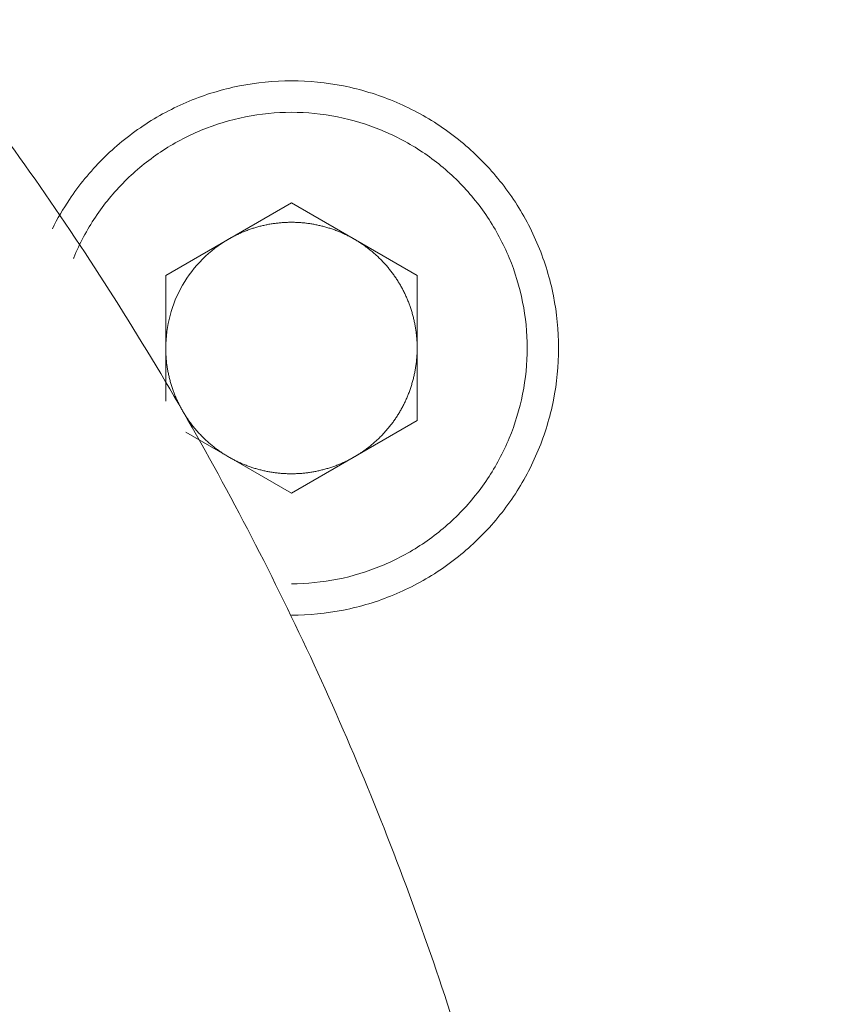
# Model space of a CAD drawing. Header units: millimetres. Extents: x 51337 to 61814, y -21781 to -12277.
# Tile 245 of 256: x 59296 to 59309, y -20698 to -20683. Entities that reach past the tile are written whole.
import ezdxf

# ---------------------------------------------------------------- set-up
doc = ezdxf.new("R2010")
doc.units = ezdxf.units.MM
doc.header["$LTSCALE"] = 0.3175
doc.layers.add('1轮廓实线层', color=7, linetype='Continuous', lineweight=18)

msp = doc.modelspace()

# ---------------------------------------------------------------- linework, layer by layer
at = {"layer": '1轮廓实线层'}
for p, q in [((59298.32671, -20686.82194), (59300.32671, -20685.66724)), ((59300.32671, -20685.66724), (59302.32671, -20686.82194)), ((59298.32671, -20688.82221), (59298.32671, -20686.82194)), ((59302.32671, -20686.82194), (59302.32671, -20689.13134)), ((59302.32671, -20689.13134), (59300.32671, -20690.28604)), ((59300.32671, -20690.28604), (59298.64589, -20689.31563))]:
    msp.add_line(p, q, dxfattribs=at)
msp.add_arc((59255.29339, -20713.97664), 117.32051, 300.7584308, 103.5504853, dxfattribs=at)
for points, knots in [([(59255.29339, -20663.97664), (59256.8034, -20663.97664), (59258.31341, -20664.04509), (59261.32105, -20664.31834), (59262.81868, -20664.52313), (59265.78926, -20665.06737), (59267.26222, -20665.40682), (59270.17137, -20666.21761), (59271.60758, -20666.68893), (59274.43144, -20667.7596), (59275.81911, -20668.35894), (59278.53453, -20669.68071), (59279.86228, -20670.40314), (59282.44697, -20671.96518), (59283.7039, -20672.80478), (59286.13667, -20674.59426), (59287.31248, -20675.54414), (59289.57336, -20677.54639), (59290.65841, -20678.59876), (59292.72886, -20680.79735), (59293.71425, -20681.94358), (59295.57728, -20684.32048), (59296.45492, -20685.55116), (59298.09526, -20688.08688), (59298.85795, -20689.39192), (59300.26213, -20692.06565), (59300.90362, -20693.43434), (59302.06014, -20696.22415), (59302.57516, -20697.64527), (59303.47452, -20700.52827), (59303.85885, -20701.99016), (59304.49367, -20704.94271), (59304.74416, -20706.43337), (59305.10924, -20709.43125), (59305.22383, -20710.93847), (59305.31618, -20713.95708), (59305.29393, -20715.46848), (59305.11278, -20718.48307), (59304.95388, -20719.98626), (59304.50072, -20722.9721), (59304.20647, -20724.45474), (59303.48502, -20727.38733), (59303.05783, -20728.83727), (59302.07401, -20731.69256), (59301.51738, -20733.0979), (59300.27925, -20735.85247), (59299.59776, -20737.20168), (59298.11549, -20739.83293), (59297.31472, -20741.11495), (59295.60046, -20743.60129), (59294.68698, -20744.80561), (59292.75479, -20747.12665), (59291.7361, -20748.24337), (59289.60184, -20750.38008), (59288.48628, -20751.40006), (59286.16745, -20753.3349), (59284.96418, -20754.24976), (59282.47981, -20755.96686), (59281.1987, -20756.7691), (59278.56916, -20758.25438), (59277.22072, -20758.93742), (59274.46758, -20760.1787), (59273.06287, -20760.73694), (59270.20872, -20761.72403), (59268.75927, -20762.15288), (59267.29339, -20762.51529)], [0, 0, 0, 0, 0.03125, 0.03125, 0.0625, 0.0625, 0.09375, 0.09375, 0.125, 0.125, 0.15625, 0.15625, 0.1875, 0.1875, 0.21875, 0.21875, 0.25, 0.25, 0.28125, 0.28125, 0.3125, 0.3125, 0.34375, 0.34375, 0.375, 0.375, 0.40625, 0.40625, 0.4375, 0.4375, 0.46875, 0.46875, 0.5, 0.5, 0.53125, 0.53125, 0.5625, 0.5625, 0.59375, 0.59375, 0.625, 0.625, 0.65625, 0.65625, 0.6875, 0.6875, 0.71875, 0.71875, 0.75, 0.75, 0.78125, 0.78125, 0.8125, 0.8125, 0.84375, 0.84375, 0.875, 0.875, 0.90625, 0.90625, 0.9375, 0.9375, 0.96875, 0.96875, 1, 1, 1, 1]), ([(59267.29339, -20754.11934), (59268.48559, -20753.76295), (59269.6619, -20753.35342), (59271.97343, -20752.4313), (59273.10863, -20751.91873), (59275.32894, -20750.79459), (59276.41404, -20750.18304), (59278.52551, -20748.8658), (59279.55189, -20748.16012), (59281.53778, -20746.66022), (59282.49729, -20745.86602), (59284.34185, -20744.19537), (59285.22689, -20743.31894), (59286.91547, -20741.49079), (59287.71902, -20740.53908), (59289.23824, -20738.56794), (59289.95391, -20737.5485), (59291.29172, -20735.45), (59291.91384, -20734.37093), (59293.05962, -20732.16171), (59293.58326, -20731.03156), (59294.52791, -20728.72916), (59294.94892, -20727.5569), (59295.68496, -20725.17957), (59295.99999, -20723.9745), (59296.52157, -20721.54111), (59296.72813, -20720.31279), (59297.03112, -20717.84265), (59297.12756, -20716.60082), (59297.20956, -20714.11351), (59297.19512, -20712.86803), (59297.05548, -20710.38328), (59296.93028, -20709.14403), (59296.57009, -20706.68157), (59296.33512, -20705.45837), (59295.75726, -20703.03772), (59295.41437, -20701.84028), (59294.62342, -20699.48066), (59294.17534, -20698.31848), (59293.17757, -20696.03859), (59292.62786, -20694.92089), (59291.43118, -20692.73883), (59290.7842, -20691.67447), (59289.39811, -20689.60755), (59288.65899, -20688.60498), (59287.09448, -20686.66959), (59286.26909, -20685.73676), (59284.53857, -20683.94826), (59283.63345, -20683.09257), (59281.75066, -20681.46514), (59280.77299, -20680.69339), (59278.75286, -20679.23995), (59277.7104, -20678.55825), (59275.56895, -20677.29032), (59274.46997, -20676.70408), (59272.22419, -20675.63173), (59271.07741, -20675.1456), (59268.74513, -20674.27733), (59267.55963, -20673.89518), (59265.15934, -20673.23787), (59263.94455, -20672.96272), (59261.4953, -20672.52159), (59260.26084, -20672.35562), (59257.78205, -20672.13418), (59256.53772, -20672.07871), (59255.29339, -20672.07871)], [0, 0, 0, 0, 0.03125, 0.03125, 0.0625, 0.0625, 0.09375, 0.09375, 0.125, 0.125, 0.15625, 0.15625, 0.1875, 0.1875, 0.21875, 0.21875, 0.25, 0.25, 0.28125, 0.28125, 0.3125, 0.3125, 0.34375, 0.34375, 0.375, 0.375, 0.40625, 0.40625, 0.4375, 0.4375, 0.46875, 0.46875, 0.5, 0.5, 0.53125, 0.53125, 0.5625, 0.5625, 0.59375, 0.59375, 0.625, 0.625, 0.65625, 0.65625, 0.6875, 0.6875, 0.71875, 0.71875, 0.75, 0.75, 0.78125, 0.78125, 0.8125, 0.8125, 0.84375, 0.84375, 0.875, 0.875, 0.90625, 0.90625, 0.9375, 0.9375, 0.96875, 0.96875, 1, 1, 1, 1]), ([(59300.32671, -20683.72664), (59300.04854, -20683.72664), (59299.77039, -20683.75404), (59299.22476, -20683.86257), (59298.95729, -20683.94371), (59298.44331, -20684.1566), (59298.19682, -20684.28836), (59297.73425, -20684.59743), (59297.51819, -20684.77475), (59297.12481, -20685.16813), (59296.9475, -20685.38419), (59296.69348, -20685.76436), (59296.60343, -20685.91955), (59296.52351, -20686.07979)], [0, 0, 0, 0, 0.17718709, 0.17718709, 0.35437417, 0.35437417, 0.53156126, 0.53156126, 0.70874835, 0.70874835, 0.88593544, 0.88593544, 1, 1, 1, 1]), ([(59304.57671, -20687.97664), (59304.57671, -20687.69848), (59304.54931, -20687.42033), (59304.44078, -20686.87469), (59304.35964, -20686.60723), (59304.14675, -20686.09325), (59304.01499, -20685.84675), (59303.70591, -20685.38419), (59303.5286, -20685.16813), (59303.13522, -20684.77475), (59302.91916, -20684.59743), (59302.4566, -20684.28836), (59302.2101, -20684.1566), (59301.69612, -20683.94371), (59301.42866, -20683.86257), (59300.88302, -20683.75404), (59300.60487, -20683.72664), (59300.32671, -20683.72664)], [0, 0, 0, 0, 0.125, 0.125, 0.25, 0.25, 0.375, 0.375, 0.5, 0.5, 0.625, 0.625, 0.75, 0.75, 0.875, 0.875, 1, 1, 1, 1]), ([(59296.85732, -20686.55332), (59296.85892, -20686.54941), (59296.86054, -20686.54549), (59296.95608, -20686.31482), (59297.07234, -20686.09733), (59297.34505, -20685.68918), (59297.50151, -20685.49854), (59297.84861, -20685.15144), (59298.03924, -20684.99499), (59298.44739, -20684.72227), (59298.66489, -20684.60602), (59299.1184, -20684.41817), (59299.3544, -20684.34658), (59299.83584, -20684.25081), (59300.08127, -20684.22664), (59300.32671, -20684.22664)], [0, 0, 0, 0, 0.00286745, 0.00286745, 0.16905621, 0.16905621, 0.33524497, 0.33524497, 0.50143373, 0.50143373, 0.66762248, 0.66762248, 0.83381124, 0.83381124, 1, 1, 1, 1]), ([(59300.32671, -20684.22664), (59300.57214, -20684.22664), (59300.81757, -20684.25081), (59301.29902, -20684.34658), (59301.53501, -20684.41817), (59301.98852, -20684.60602), (59302.20602, -20684.72227), (59302.61417, -20684.99499), (59302.80481, -20685.15144), (59303.15191, -20685.49854), (59303.30836, -20685.68918), (59303.58107, -20686.09733), (59303.69733, -20686.31482), (59303.88518, -20686.76833), (59303.95677, -20687.00433), (59304.05253, -20687.48577), (59304.07671, -20687.73121), (59304.07671, -20687.97664)], [0, 0, 0, 0, 0.125, 0.125, 0.25, 0.25, 0.375, 0.375, 0.5, 0.5, 0.625, 0.625, 0.75, 0.75, 0.875, 0.875, 1, 1, 1, 1]), ([(59299.32671, -20686.24459), (59299.17556, -20686.33186), (59299.03591, -20686.43901), (59298.78908, -20686.68584), (59298.68192, -20686.82549), (59298.50739, -20687.12779), (59298.44003, -20687.29042), (59298.34968, -20687.62759), (59298.32671, -20687.80211), (59298.32671, -20687.97664)], [0, 0, 0, 0, 0.25, 0.25, 0.5, 0.5, 0.75, 0.75, 1, 1, 1, 1]), ([(59300.32671, -20692.22664), (59300.60487, -20692.22664), (59300.88302, -20692.19925), (59301.42866, -20692.09071), (59301.69612, -20692.00958), (59302.2101, -20691.79668), (59302.4566, -20691.66493), (59302.91916, -20691.35585), (59303.13522, -20691.17854), (59303.5286, -20690.78516), (59303.70591, -20690.5691), (59304.01499, -20690.10653), (59304.14675, -20689.86003), (59304.35964, -20689.34606), (59304.44078, -20689.07859), (59304.54931, -20688.53296), (59304.57671, -20688.2548), (59304.57671, -20687.97664)], [0, 0, 0, 0, 0.125, 0.125, 0.25, 0.25, 0.375, 0.375, 0.5, 0.5, 0.625, 0.625, 0.75, 0.75, 0.875, 0.875, 1, 1, 1, 1]), ([(59304.07671, -20687.97664), (59304.07671, -20688.22208), (59304.05253, -20688.46751), (59303.95677, -20688.94895), (59303.88518, -20689.18495), (59303.69733, -20689.63846), (59303.58107, -20689.85596), (59303.30836, -20690.2641), (59303.15191, -20690.45474), (59302.80481, -20690.80184), (59302.61417, -20690.9583), (59302.20602, -20691.23101), (59301.98852, -20691.34727), (59301.53501, -20691.53511), (59301.29902, -20691.6067), (59300.81757, -20691.70247), (59300.57214, -20691.72664), (59300.32671, -20691.72664)], [0, 0, 0, 0, 0.125, 0.125, 0.25, 0.25, 0.375, 0.375, 0.5, 0.5, 0.625, 0.625, 0.75, 0.75, 0.875, 0.875, 1, 1, 1, 1])]:
    msp.add_open_spline(points, degree=3, knots=knots, dxfattribs=at)
for points in [[(59299.32671, -20686.24459), (59299.55461, -20686.11301), (59300.06409, -20685.97671), (59300.32671, -20685.97664)], [(59300.32671, -20685.97664), (59300.58987, -20685.97657), (59301.09879, -20686.113), (59301.32671, -20686.24459)], [(59301.32671, -20686.24459), (59301.55461, -20686.37617), (59301.92758, -20686.74944), (59302.19047, -20687.20478), (59302.32671, -20687.71347), (59302.32671, -20687.97664)], [(59299.32671, -20689.70869), (59299.0988, -20689.57711), (59298.72583, -20689.20384), (59298.46294, -20688.74851), (59298.32671, -20688.23982), (59298.32671, -20687.97664)], [(59302.32671, -20687.97664), (59302.32671, -20688.23871), (59302.18945, -20688.75042), (59301.92753, -20689.20379), (59301.5532, -20689.57793), (59301.32671, -20689.70869)], [(59300.32671, -20689.97664), (59300.06354, -20689.97671), (59299.55462, -20689.84028), (59299.32671, -20689.70869)], [(59301.32671, -20689.70869), (59301.0988, -20689.84027), (59300.58932, -20689.97657), (59300.32671, -20689.97664)]]:
    msp.add_open_spline(points, degree=2, dxfattribs=at)

doc.saveas('drawing.dxf')
